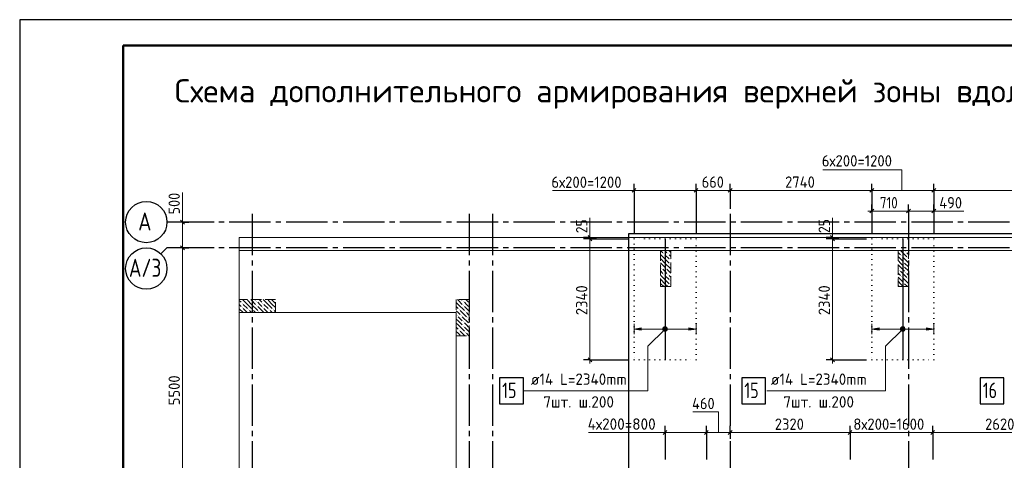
# Model space of a CAD drawing. Header units: millimetres. Extents: x 0 to 42000, y 0 to 29700.
# Tile 3 of 7: x 0 to 19055, y 21169 to 29700. Entities that reach past the tile are written whole.
import ezdxf

# ---------------------------------------------------------------- set-up
doc = ezdxf.new("R2010")
doc.units = ezdxf.units.MM
for name, pattern in [('______2', [270, 200, -70]), ('______5', [1100, 800, -100, 100, -100]), ('______9', [100, 0, -100])]:
    doc.linetypes.add(name, pattern=pattern)
for name, color, linetype, lineweight in [('Standard', 7, 'Continuous', 25), ('ДОП Верх по У', 7, 'Continuous', 18), ('ЖБ Перекрытие верхний уровень_1', 7, 'Continuous', 18), ('Общий01', 7, 'Continuous', 13), ('Позиционная метка номер позиции', 7, 'Continuous', 13), ('Размерная линия_ общее', 7, 'Continuous', 13), ('Текст_ общее', 7, 'Continuous', 25)]:
    doc.layers.add(name, color=color, linetype=linetype, lineweight=lineweight)
doc.layers.add('ЖБ Пилон', color=7, linetype='______2', lineweight=13, true_color=0xa0a0a0)
doc.layers.add('Оси', color=7, linetype='______5', lineweight=13, true_color=0x656565)
doc.styles.add('ISOCPEUR', font='txt')

msp = doc.modelspace()

# ---------------------------------------------------------------- hatches: boundary and pattern name
at = {"layer": 'ДОП Верх по У', "linetype": 'Continuous', "lineweight": 13, "transparency": 33554687}
for points in [[(12030, 23691), (11890, 23711), (12030, 23731)], [(16630, 23691), (16490, 23711), (16630, 23731)]]:
    msp.add_hatch(color=7, dxfattribs=at).paths.add_polyline_path(points, flags=16)
for points in [[(12950, 23691), (13090, 23711), (12950, 23731)], [(17550, 23691), (17690, 23711), (17550, 23731)]]:
    msp.add_hatch(color=7, dxfattribs=at).paths.add_polyline_path(points)
at = {"layer": 'ЖБ Пилон', "linetype": 'Continuous', "lineweight": 18, "transparency": 33554687}
for points in [[(12460, 25169), (12466, 25175), (12473, 25169), (12466, 25162)], [(12540, 25169), (12546, 25175), (12553, 25169), (12546, 25162)], [(17140, 25209), (17146, 25215), (17153, 25209), (17146, 25202)], [(12580, 25049), (12586, 25055), (12593, 25049), (12586, 25042)], [(12580, 24969), (12586, 24975), (12593, 24969), (12586, 24962)], [(17060, 25129), (17066, 25135), (17073, 25129), (17066, 25122)], [(17100, 25009), (17106, 25015), (17113, 25009), (17106, 25002)], [(17180, 25089), (17186, 25095), (17193, 25089), (17186, 25082)], [(12420, 24889), (12426, 24895), (12433, 24889), (12426, 24882)], [(12460, 24769), (12466, 24775), (12473, 24769), (12466, 24762)], [(12500, 24889), (12506, 24895), (12513, 24889), (12506, 24882)], [(12540, 24769), (12546, 24775), (12553, 24769), (12546, 24762)], [(17020, 24849), (17026, 24855), (17033, 24849), (17026, 24842)], [(17100, 24929), (17106, 24935), (17113, 24929), (17106, 24922)], [(17140, 24809), (17146, 24815), (17153, 24809), (17146, 24802)], [(12580, 24649), (12586, 24655), (12593, 24649), (12586, 24642)], [(17060, 24729), (17066, 24735), (17073, 24729), (17066, 24722)], [(17100, 24609), (17106, 24615), (17113, 24609), (17106, 24602)], [(17180, 24689), (17186, 24695), (17193, 24689), (17186, 24682)], [(12580, 24569), (12586, 24575), (12593, 24569), (12586, 24562)], [(17103, 24532), (17106, 24535), (17110, 24532)], [(4300, 24209), (4306, 24215), (4313, 24209), (4306, 24202)], [(4580, 24249), (4586, 24255), (4593, 24249), (4586, 24242)], [(4700, 24209), (4706, 24215), (4713, 24209), (4706, 24202)], [(8580, 24249), (8586, 24255), (8593, 24249), (8586, 24242)], [(4300, 24129), (4306, 24135), (4313, 24129), (4306, 24122)], [(4420, 24089), (4426, 24095), (4433, 24089), (4426, 24082)], [(4500, 24089), (4506, 24095), (4513, 24089), (4506, 24082)], [(4580, 24169), (4586, 24175), (4593, 24169), (4586, 24162)], [(4620, 24049), (4626, 24055), (4633, 24049), (4626, 24042)], [(4700, 24129), (4706, 24135), (4713, 24129), (4706, 24122)], [(4820, 24089), (4826, 24095), (4833, 24089), (4826, 24082)], [(4900, 24089), (4906, 24095), (4913, 24089), (4906, 24082)], [(8500, 24089), (8506, 24095), (8513, 24089), (8506, 24082)], [(8580, 24169), (8586, 24175), (8593, 24169), (8586, 24162)], [(8620, 24049), (8626, 24055), (8633, 24049), (8626, 24042)], [(8460, 23969), (8466, 23975), (8473, 23969), (8466, 23962)], [(8540, 23969), (8546, 23975), (8553, 23969), (8546, 23962)], [(8580, 23849), (8586, 23855), (8593, 23849), (8586, 23842)], [(8660, 23929), (8666, 23935), (8673, 23929), (8666, 23922)], [(8500, 23689), (8506, 23695), (8513, 23689), (8506, 23682)], [(8580, 23769), (8586, 23775), (8593, 23769), (8586, 23762)], [(8620, 23649), (8626, 23655), (8633, 23649), (8626, 23642)]]:
    msp.add_hatch(color=7, dxfattribs=at).paths.add_polyline_path(points, flags=16)
at = {"layer": 'Позиционная метка номер позиции', "linetype": 'Continuous', "lineweight": 13, "transparency": 33554687}
for points in [[(12522, 23680), (12458, 23743), (12447, 23723)], [(12522, 23680), (12447, 23723), (12501, 23668)], [(12501, 23668), (12447, 23723), (12447, 23700)], [(12501, 23668), (12447, 23700), (12478, 23668)], [(12478, 23668), (12447, 23700), (12458, 23680)], [(12533, 23700), (12478, 23755), (12458, 23743)], [(12533, 23700), (12458, 23743), (12522, 23680)], [(12533, 23723), (12501, 23755), (12478, 23755)], [(12533, 23723), (12478, 23755), (12533, 23700)], [(12501, 23755), (12533, 23723), (12522, 23743)], [(17122, 23680), (17058, 23743), (17047, 23723)], [(17122, 23680), (17047, 23723), (17101, 23668)], [(17101, 23668), (17047, 23723), (17047, 23700)], [(17101, 23668), (17047, 23700), (17078, 23668)], [(17078, 23668), (17047, 23700), (17058, 23680)], [(17133, 23700), (17078, 23755), (17058, 23743)], [(17133, 23700), (17058, 23743), (17122, 23680)], [(17133, 23723), (17101, 23755), (17078, 23755)], [(17133, 23723), (17078, 23755), (17133, 23700)], [(17101, 23755), (17133, 23723), (17122, 23743)]]:
    msp.add_hatch(color=7, dxfattribs=at).paths.add_polyline_path(points)

# ---------------------------------------------------------------- linework, layer by layer
at = {"layer": 'Standard', "color": 7, "linetype": 'Continuous', "lineweight": 25, "transparency": 33554687}
msp.add_line((2000, 29200), (2000, 1058), dxfattribs=at)
at = {"layer": 'Standard', "color": 7, "linetype": '______9', "lineweight": 13, "transparency": 33554687}
for p, q in [((13090, 25457), (11890, 25457)), ((11890, 25457), (11890, 23117)), ((13090, 23117), (13090, 25457)), ((17690, 25457), (16490, 25457)), ((16490, 25457), (16490, 23117)), ((17690, 23117), (17690, 25457)), ((11890, 23117), (13090, 23117)), ((16490, 23117), (17690, 23117))]:
    msp.add_line(p, q, dxfattribs=at)
at = {"layer": 'Standard', "color": 7, "linetype": 'Continuous', "lineweight": 25, "transparency": 33554687}
msp.add_lwpolyline([(0, 0), (42000, 0), (42000, 29700), (0, 29700), (0, 0)], close=True, dxfattribs=at)
at = {"layer": 'Standard', "color": 7, "linetype": 'Continuous', "lineweight": 50, "transparency": 33554687}
msp.add_lwpolyline([(2000, 29200), (41500, 29200), (41500, 500), (2000, 500), (2000, 29200)], close=True, dxfattribs=at)
at = {"layer": 'Standard', "color": 7, "linetype": 'Continuous', "lineweight": 13, "transparency": 33554687}
msp.add_lwpolyline([(41500, 29200), (2000, 29200), (2000, 6000), (41500, 6000), (41500, 29200)], dxfattribs=at)
at = {"layer": 'Standard', "color": 254, "linetype": 'Continuous', "lineweight": 25, "true_color": 0xc4c4ff, "transparency": 33554687}
msp.add_lwpolyline([(11783, 13307), (40996, 13307), (40996, 25557), (11783, 25557), (11783, 13307)], dxfattribs=at)
at = {"layer": 'Standard', "color": 2, "linetype": 'Continuous', "lineweight": 13, "transparency": 33554687}
for points in [[(4250, 13382), (41050, 13382), (41050, 25482), (4250, 25482), (4250, 13382)], [(4250, 13382), (41050, 13382), (41050, 25232), (4250, 25232), (4250, 13382)]]:
    msp.add_lwpolyline(points, dxfattribs=at)
at = {"layer": 'ДОП Верх по У', "color": 7, "linetype": 'Continuous', "lineweight": 25, "transparency": 33554687}
for p, q in [((12490, 25450), (12490, 23124)), ((17090, 25450), (17090, 23124))]:
    msp.add_line(p, q, dxfattribs=at)
at = {"layer": 'ДОП Верх по У', "color": 7, "linetype": 'Continuous', "lineweight": 13, "transparency": 33554687}
for p, q in [((11890, 23711), (11890, 23811)), ((11890, 23711), (12030, 23731)), ((12030, 23691), (11890, 23711)), ((11890, 23711), (11890, 23611)), ((11890, 23711), (11890, 23711)), ((12030, 23731), (12030, 23691)), ((12030, 23711), (12950, 23711)), ((13090, 23711), (12950, 23731)), ((12950, 23731), (12950, 23691)), ((12950, 23691), (13090, 23711)), ((13090, 23711), (13090, 23811)), ((13090, 23711), (13090, 23611)), ((13090, 23711), (13090, 23711)), ((16490, 23711), (16490, 23811)), ((16490, 23711), (16630, 23731)), ((16630, 23691), (16490, 23711)), ((16490, 23711), (16490, 23611)), ((16490, 23711), (16490, 23711)), ((16630, 23731), (16630, 23691)), ((16630, 23711), (17550, 23711)), ((17690, 23711), (17550, 23731)), ((17550, 23731), (17550, 23691)), ((17550, 23691), (17690, 23711)), ((17690, 23711), (17690, 23811)), ((17690, 23711), (17690, 23611)), ((17690, 23711), (17690, 23711))]:
    msp.add_line(p, q, dxfattribs=at)
at = {"layer": 'ДОП Верх по У', "color": 7, "linetype": 'Continuous', "lineweight": 25, "transparency": 33554687}
for points in [[(9287, 22263), (9747, 22263), (9747, 22763), (9287, 22763), (9287, 22263)], [(13974, 22263), (14434, 22263), (14434, 22763), (13974, 22763), (13974, 22263)], [(18589, 22263), (19049, 22263), (19049, 22763), (18589, 22763), (18589, 22263)]]:
    msp.add_lwpolyline(points, dxfattribs=at)
at = {"layer": 'ЖБ Перекрытие верхний уровень_1', "color": 7, "linetype": 'Continuous', "lineweight": 18, "transparency": 33554687}
for p, q in [((41050, 25482), (4250, 25482)), ((4250, 25482), (4250, 24032)), ((4250, 24032), (8450, 24032)), ((8450, 24032), (8450, 19532))]:
    msp.add_line(p, q, dxfattribs=at)
at = {"layer": 'ЖБ Пилон', "color": 253, "linetype": '______2', "lineweight": 13, "true_color": 0xa0a0a0, "transparency": 33554687}
for p, q in [((12600, 25232), (12400, 25232)), ((12400, 25232), (12400, 24532)), ((12600, 24532), (12600, 25232)), ((17200, 25232), (17000, 25232)), ((17000, 25232), (17000, 24532)), ((17200, 24532), (17200, 25232)), ((12400, 24532), (12600, 24532)), ((17000, 24532), (17200, 24532)), ((4250, 24282), (4250, 24032)), ((4950, 24282), (4250, 24282)), ((4950, 24032), (4950, 24282)), ((8700, 24282), (8450, 24282)), ((8450, 24282), (8450, 23582)), ((8700, 23582), (8700, 24282)), ((4250, 24032), (4950, 24032)), ((8450, 23582), (8700, 23582))]:
    msp.add_line(p, q, dxfattribs=at)
at = {"layer": 'ЖБ Пилон', "color": 9, "linetype": 'Continuous', "lineweight": 18, "true_color": 0xc7c7c7, "transparency": 33554687}
for p, q in [((12486, 25069), (12400, 25155)), ((12403, 25232), (12446, 25189)), ((12486, 25229), (12483, 25232)), ((12526, 25189), (12486, 25229)), ((12563, 25232), (12600, 25195)), ((17000, 25195), (17046, 25149)), ((17046, 25229), (17166, 25109)), ((17123, 25232), (17126, 25229)), ((17200, 25155), (17166, 25189)), ((12406, 24989), (12400, 24995)), ((12406, 25069), (12486, 24989)), ((12406, 24989), (12486, 24909)), ((12486, 25149), (12566, 25069)), ((12486, 25069), (12566, 24989)), ((12486, 24989), (12600, 24875)), ((12566, 25149), (12600, 25115)), ((17000, 25115), (17086, 25029)), ((17046, 24989), (17006, 25029)), ((17086, 24949), (17046, 24989)), ((17200, 24995), (17086, 25109)), ((17126, 24989), (17200, 24915)), ((12400, 24915), (12406, 24909)), ((12400, 24835), (12446, 24789)), ((12486, 24829), (12446, 24869)), ((12526, 24789), (12486, 24829)), ((12526, 24869), (12600, 24795)), ((17000, 24875), (17006, 24869)), ((17000, 24795), (17046, 24749)), ((17006, 24949), (17126, 24829)), ((17046, 24829), (17166, 24709)), ((17126, 24909), (17200, 24835)), ((17200, 24755), (17166, 24789)), ((12486, 24669), (12400, 24755)), ((12406, 24589), (12400, 24595)), ((12406, 24669), (12486, 24589)), ((12406, 24589), (12463, 24532)), ((12486, 24749), (12566, 24669)), ((12486, 24669), (12566, 24589)), ((12486, 24589), (12543, 24532)), ((12566, 24749), (12600, 24715)), ((17000, 24715), (17086, 24629)), ((17046, 24589), (17006, 24629)), ((17086, 24549), (17046, 24589)), ((17200, 24595), (17086, 24709)), ((17126, 24589), (17183, 24532)), ((17006, 24549), (17023, 24532)), ((4250, 24265), (4286, 24229)), ((4406, 24189), (4313, 24282)), ((4406, 24269), (4486, 24189)), ((4486, 24269), (4473, 24282)), ((4486, 24269), (4566, 24189)), ((4553, 24282), (4566, 24269)), ((4646, 24189), (4606, 24229)), ((4633, 24282), (4686, 24229)), ((4806, 24189), (4713, 24282)), ((4806, 24269), (4886, 24189)), ((4886, 24269), (4873, 24282)), ((4886, 24269), (4950, 24205)), ((8450, 24225), (8486, 24189)), ((8486, 24269), (8473, 24282)), ((8486, 24269), (8566, 24189)), ((8553, 24282), (8566, 24269)), ((8646, 24189), (8606, 24229)), ((8633, 24282), (8686, 24229)), ((4286, 24149), (4250, 24185)), ((4250, 24105), (4323, 24032)), ((4326, 24189), (4406, 24109)), ((4326, 24109), (4403, 24032)), ((4406, 24189), (4486, 24109)), ((4483, 24032), (4446, 24069)), ((4486, 24189), (4606, 24069)), ((4526, 24069), (4563, 24032)), ((4606, 24149), (4723, 24032)), ((4686, 24149), (4646, 24189)), ((4726, 24189), (4806, 24109)), ((4726, 24109), (4803, 24032)), ((4806, 24189), (4886, 24109)), ((4883, 24032), (4846, 24069)), ((4886, 24189), (4950, 24125)), ((4926, 24069), (4950, 24045)), ((8450, 24145), (8486, 24109)), ((8486, 24029), (8450, 24065)), ((8486, 24189), (8606, 24069)), ((8526, 23989), (8486, 24029)), ((8526, 24069), (8646, 23949)), ((8606, 24149), (8700, 24055)), ((8686, 24149), (8646, 24189)), ((8646, 24029), (8700, 23975)), ((8486, 23869), (8450, 23905)), ((8450, 23825), (8486, 23789)), ((8486, 23949), (8566, 23869)), ((8486, 23869), (8566, 23789)), ((8566, 23949), (8686, 23829)), ((8646, 23789), (8606, 23829)), ((8700, 23895), (8686, 23909)), ((8450, 23745), (8486, 23709)), ((8486, 23629), (8450, 23665)), ((8486, 23789), (8606, 23669)), ((8526, 23589), (8486, 23629)), ((8526, 23669), (8613, 23582)), ((8606, 23749), (8700, 23655)), ((8686, 23749), (8646, 23789)), ((8646, 23629), (8693, 23582))]:
    msp.add_line(p, q, dxfattribs=at)
at = {"layer": 'Общий01', "color": 251, "linetype": 'Continuous', "lineweight": 13, "true_color": 0x656565, "transparency": 33554687}
for p, q in [((11890, 26396), (10310, 26396)), ((17690, 25996), (18270, 25996)), ((11036, 25482), (11036, 25862)), ((15730, 25482), (15730, 25862)), ((12490, 21709), (11010, 21709))]:
    msp.add_line(p, q, dxfattribs=at)
for points in [[(17074, 26396), (17074, 26796), (15544, 26796)], [(13524, 21709), (13524, 22109), (13024, 22109)]]:
    msp.add_lwpolyline(points, dxfattribs=at)
at = {"layer": 'Оси', "color": 7, "linetype": 'Continuous', "lineweight": 13, "transparency": 33554687}
msp.add_line((3150, 25782), (3150, 26352), dxfattribs=at)
at = {"layer": 'Оси', "color": 8, "linetype": '______5', "lineweight": -3, "transparency": 33554687}
for p, q in [((4500, 25939), (4500, 12896)), ((8700, 25939), (8700, 12896)), ((9150, 25939), (9150, 12896)), ((13750, 25939), (13750, 12896)), ((17200, 25939), (17200, 12896)), ((41157, 25782), (3764, 25782)), ((41157, 25282), (3764, 25282))]:
    msp.add_line(p, q, dxfattribs=at)
at = {"layer": 'Оси', "color": 7, "linetype": 'Continuous', "lineweight": 25, "transparency": 33554687}
for p, q in [((3764, 25782), (2850, 25782)), ((2733, 25164), (2850, 25282)), ((3764, 25282), (2850, 25282))]:
    msp.add_line(p, q, dxfattribs=at)
for centre in [(2450, 25782), (2450, 24882)]:
    msp.add_circle(centre, 400, dxfattribs=at)
at = {"layer": 'Позиционная метка номер позиции', "color": 7, "linetype": 'Continuous', "lineweight": 13, "transparency": 33554687}
for p, q in [((12458, 23743), (12458, 23743)), ((12458, 23680), (12458, 23680)), ((12522, 23743), (12522, 23743)), ((12522, 23680), (12522, 23680)), ((17058, 23743), (17058, 23743)), ((17058, 23680), (17058, 23680)), ((17122, 23743), (17122, 23743)), ((17122, 23680), (17122, 23680))]:
    msp.add_line(p, q, dxfattribs=at)
for points in [[(12490, 23711), (12157, 23378), (12157, 22513), (9752, 22513)], [(17090, 23711), (16757, 23378), (16757, 22513), (14462, 22513)]]:
    msp.add_lwpolyline(points, dxfattribs=at)
for centre in [(12490, 23711), (17090, 23711)]:
    msp.add_circle(centre, 45, dxfattribs=at)
at = {"layer": 'Размерная линия_ общее', "color": 251, "linetype": 'Continuous', "lineweight": -3, "true_color": 0x656565, "transparency": 33554687}
for p, q in [((11890, 26396), (11890, 26521)), ((13090, 26396), (13090, 26521)), ((13750, 26396), (13750, 26521)), ((16490, 26396), (16490, 26521)), ((17690, 26396), (17690, 26521)), ((11890, 26396), (11890, 26271)), ((11890, 26396), (11890, 25557)), ((13090, 26396), (13090, 26271)), ((13090, 26396), (13090, 25557)), ((13750, 26396), (13750, 26271)), ((13750, 26396), (13750, 26039)), ((16490, 26396), (16490, 26271)), ((16490, 26396), (16490, 25557)), ((17690, 26396), (17690, 26271)), ((17690, 26396), (17690, 25557)), ((16490, 25996), (16490, 26121)), ((17200, 25996), (17200, 26121)), ((17690, 25996), (17690, 26121)), ((16490, 25996), (16490, 25871)), ((16490, 25996), (16490, 25557)), ((17200, 25996), (17200, 25871)), ((17200, 25996), (17200, 25996)), ((17690, 25996), (17690, 25871)), ((17690, 25996), (17690, 25557)), ((11036, 25482), (10911, 25482)), ((11036, 25457), (10911, 25457)), ((11036, 25482), (11161, 25482)), ((11036, 25482), (11156, 25482)), ((11036, 25457), (11161, 25457)), ((11036, 25457), (11790, 25457)), ((15730, 25482), (15605, 25482)), ((15730, 25457), (15605, 25457)), ((15730, 25482), (15855, 25482)), ((15730, 25482), (15816, 25482)), ((15730, 25457), (15855, 25457)), ((15730, 25457), (16390, 25457)), ((11036, 23117), (10911, 23117)), ((11036, 23117), (11161, 23117)), ((11036, 23117), (11790, 23117)), ((15730, 23117), (15605, 23117)), ((15730, 23117), (15855, 23117)), ((15730, 23117), (16390, 23117)), ((12490, 21709), (12490, 21834)), ((13290, 21709), (13290, 21834)), ((13750, 21709), (13750, 21834)), ((16070, 21709), (16070, 21834)), ((17670, 21709), (17670, 21834)), ((12490, 21709), (12490, 21584)), ((12490, 21709), (12490, 21182)), ((13290, 21709), (13290, 21584)), ((13290, 21709), (13290, 21182)), ((13750, 21709), (13750, 21584)), ((13750, 21709), (13750, 21709)), ((16070, 21709), (16070, 21584)), ((16070, 21709), (16070, 21182)), ((17670, 21709), (17670, 21584)), ((17670, 21709), (17670, 21182))]:
    msp.add_line(p, q, dxfattribs=at)
at = {"layer": 'Размерная линия_ общее', "color": 251, "linetype": 'Continuous', "lineweight": 13, "true_color": 0x656565, "transparency": 33554687}
for p, q in [((11890, 26396), (11815, 26396)), ((11890, 26396), (13090, 26396)), ((13090, 26396), (13750, 26396)), ((13750, 26396), (16490, 26396)), ((16490, 26396), (17690, 26396)), ((17690, 26396), (21090, 26396)), ((16490, 25996), (16415, 25996)), ((16490, 25996), (17200, 25996)), ((17200, 25996), (17690, 25996)), ((17690, 25996), (17765, 25996)), ((11036, 25482), (11036, 25557)), ((15730, 25482), (15730, 25557)), ((11036, 25457), (11036, 23117)), ((15730, 25457), (15730, 23117)), ((11036, 23117), (11036, 23042)), ((15730, 23117), (15730, 23042)), ((12490, 21709), (12415, 21709)), ((12490, 21709), (13290, 21709)), ((13290, 21709), (13750, 21709)), ((13750, 21709), (16070, 21709)), ((16070, 21709), (17670, 21709)), ((17670, 21709), (20290, 21709))]:
    msp.add_line(p, q, dxfattribs=at)
at = {"layer": 'Размерная линия_ общее', "color": 251, "linetype": 'Continuous', "lineweight": 25, "true_color": 0x656565, "transparency": 33554687}
for p, q in [((11852, 26359), (11927, 26434)), ((13052, 26359), (13127, 26434)), ((13712, 26359), (13787, 26434)), ((16452, 26359), (16527, 26434)), ((17652, 26359), (17727, 26434)), ((16452, 25959), (16527, 26034)), ((17162, 25959), (17237, 26034)), ((17652, 25959), (17727, 26034)), ((10999, 25519), (11074, 25444)), ((10999, 25494), (11074, 25419)), ((15692, 25519), (15767, 25444)), ((15692, 25494), (15767, 25419)), ((10999, 23154), (11074, 23079)), ((15692, 23154), (15767, 23079)), ((12452, 21672), (12527, 21747)), ((13252, 21672), (13327, 21747)), ((13712, 21672), (13787, 21747)), ((16032, 21672), (16107, 21747)), ((17632, 21672), (17707, 21747))]:
    msp.add_line(p, q, dxfattribs=at)
at = {"layer": 'Размерная линия_ общее', "color": 253, "linetype": 'Continuous', "lineweight": -3, "true_color": 0xa0a0a0, "transparency": 33554687}
for p, q in [((3150, 25782), (3025, 25782)), ((3150, 25782), (3275, 25782)), ((3150, 25282), (3025, 25282)), ((3150, 25282), (3275, 25282))]:
    msp.add_line(p, q, dxfattribs=at)
at = {"layer": 'Размерная линия_ общее', "color": 7, "linetype": 'Continuous', "lineweight": 25, "transparency": 33554687}
for p, q in [((3112, 25819), (3187, 25744)), ((3112, 25319), (3187, 25244))]:
    msp.add_line(p, q, dxfattribs=at)
at = {"layer": 'Размерная линия_ общее', "color": 7, "linetype": 'Continuous', "lineweight": 13, "transparency": 33554687}
for p, q in [((3150, 25782), (3150, 25857)), ((3150, 25782), (3150, 25282)), ((3150, 25282), (3150, 19782))]:
    msp.add_line(p, q, dxfattribs=at)
at = {"layer": 'Размерная линия_ общее', "color": 253, "linetype": 'Continuous', "lineweight": -3, "true_color": 0xa0a0a0, "transparency": 33554687}
for points in [[(3150, 25782), (3133, 25782), (3133, 25782), (3133, 25782), (3133, 25782), (2948, 25782)], [(3150, 25282), (3133, 25282), (3133, 25282), (3133, 25282), (3133, 25282), (3050, 25282)]]:
    msp.add_lwpolyline(points, dxfattribs=at)
at = {"layer": 'Размерная линия_ общее', "color": 251, "linetype": 'Continuous', "lineweight": 13, "true_color": 0x656565, "transparency": 33554687}
for points in [[(11036, 25482), (11036, 25461), (11036, 25461), (11036, 25457)], [(15730, 25482), (15730, 25465), (15730, 25465), (15730, 25457)]]:
    msp.add_lwpolyline(points, dxfattribs=at)

# ---------------------------------------------------------------- texts
at = {"layer": 'ДОП Верх по У', "color": 7, "linetype": 'Continuous', "lineweight": 13, "transparency": 33554687, "attachment_point": 7, "style": 'ISOCPEUR'}
for s, insert, char_height, width in [('\\W0.96;ø14 L=2340mm ', (9891, 22630), 220, 2194.71), ('\\W0.96;ø14 L=2340mm ', (14536, 22630), 220, 2194.7), ('\\W0.75;16', (18639, 22373), 300, 472.27), ('\\W0.75;15', (9337, 22373), 300, 472.27), ('\\W0.75;15', (14024, 22373), 300, 472.29), ('\\W0.97;7шт. ш.200 ', (10133, 22190), 220, 1712.34), ('\\W0.97;7шт. ш.200 ', (14778, 22190), 220, 1712.32)]:
    msp.add_mtext(s, dxfattribs=dict(at, insert=insert, char_height=char_height, width=width))
at = {"layer": 'Оси', "color": 7, "linetype": 'Continuous', "lineweight": 35, "transparency": 33554687, "char_height": 350, "attachment_point": 7, "style": 'ISOCPEUR'}
for s, insert, width in [('\\W0.82;А', (2292, 25618), 458.09), ('\\W0.77;А/3', (2114, 24720), 804.55)]:
    msp.add_mtext(s, dxfattribs=dict(at, insert=insert, width=width))
at = {"layer": 'Размерная линия_ общее', "color": 251, "linetype": 'Continuous', "lineweight": 25, "true_color": 0x656565, "transparency": 33554687, "char_height": 220, "attachment_point": 7, "style": 'ISOCPEUR'}
for s, insert, width in [('\\W0.94;6х200=1200', (15523, 26857), 1598.72), ('\\W0.94;6х200=1200', (10290, 26444), 1598.71), ('\\W0.91;660', (13200, 26446), 561.99), ('\\W0.93;2740', (14812, 26446), 740.39), ('\\W0.83;710', (16647, 26046), 508.57), ('\\W0.92;490', (17797, 26046), 584.43), ('\\W0.92;460', (13012, 22159), 584.45), ('\\W0.97;4х200=800', (10992, 21761), 1513.53), ('\\W0.93;2320', (14613, 21759), 718.09), ('\\W0.94;8х200=1600', (16133, 21759), 1598.7), ('\\W0.93;2620', (18683, 21759), 718.09)]:
    msp.add_mtext(s, dxfattribs=dict(at, insert=insert, width=width))
at = {"layer": 'Размерная линия_ общее', "color": 7, "linetype": 'Continuous', "lineweight": 25, "transparency": 33554687, "char_height": 220, "attachment_point": 7, "rotation": 90, "style": 'ISOCPEUR'}
for s, insert, width in [('\\W0.91;500', (3100, 25929), 561.99), ('\\W0.93;5500', (3100, 22235), 718.09)]:
    msp.add_mtext(s, dxfattribs=dict(at, insert=insert, width=width))
at = {"layer": 'Размерная линия_ общее', "color": 251, "linetype": 'Continuous', "lineweight": 25, "true_color": 0x656565, "transparency": 33554687, "char_height": 220, "attachment_point": 7, "rotation": 90, "style": 'ISOCPEUR'}
for s, insert, width in [('\\W0.87;25', (10986, 25566), 403.92), ('\\W0.87;25', (15680, 25569), 403.93), ('\\W0.93;2340', (10986, 23979), 740.39), ('\\W0.93;2340', (15680, 23979), 740.39)]:
    msp.add_mtext(s, dxfattribs=dict(at, insert=insert, width=width))
at = {"layer": 'Текст_ общее', "color": 7, "linetype": 'Continuous', "lineweight": 50, "transparency": 33554687, "insert": (3000, 27975), "char_height": 450, "width": 29884.11, "attachment_point": 7, "style": 'ISOCPEUR'}
msp.add_mtext('\\W1.00;Схема дополнительного армирования верхней зоны вдоль цифровых осей конструкции плиты покрытия', dxfattribs=at)

doc.saveas('drawing.dxf')
